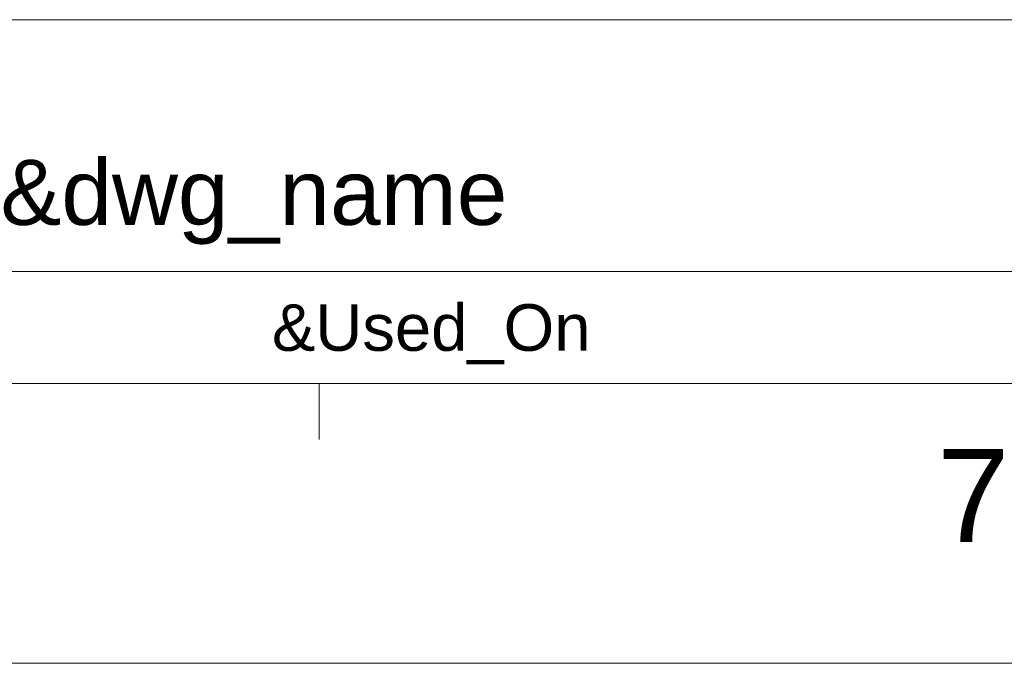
# Model space of a CAD drawing. Extents: x 1967 to 2561, y -57 to 363.
# Tile 16 of 25: x 2388 to 2441, y -57 to -22. Entities that reach past the tile are written whole.
import ezdxf
from ezdxf.enums import TextEntityAlignment as Align

# ---------------------------------------------------------------- set-up
doc = ezdxf.new("R2010")
doc.units = 0
doc.header["$LTSCALE"] = 15.367
doc.header["$MEASUREMENT"] = 0
doc.layers.get('0').update_dxf_attribs({"linetype": 'CONTINUOUS', "lineweight": 5})
doc.styles.add('TEXTSTYLE_1', font='arial.ttf')

msp = doc.modelspace()

# ---------------------------------------------------------------- linework, layer by layer
at = {"linetype": 'Continuous', "lineweight": 5}
for p, q in [((2355.511, -22.287), (2545.511, -22.287)), ((2355.511, -35.787), (2535.511, -35.787)), ((1981.511, -41.787), (2545.511, -41.787)), ((2404.511, -41.787), (2404.511, -44.787)), ((1966.511, -56.787), (2560.511, -56.787))]:
    msp.add_line(p, q, dxfattribs=at)

# ---------------------------------------------------------------- texts
at = {"linetype": 'Continuous', "lineweight": 5, "style": 'TEXTSTYLE_1'}
for s, height, p in [('&dwg_name', 3.5, (2401.011, -33.287)), ('&Used_On', 2.5, (2410.511, -40.037)), ('7', 5, (2439.574, -50.292))]:
    msp.add_text(s, height=height, dxfattribs=at).set_placement(p, align=Align.CENTER)

doc.saveas('drawing.dxf')
